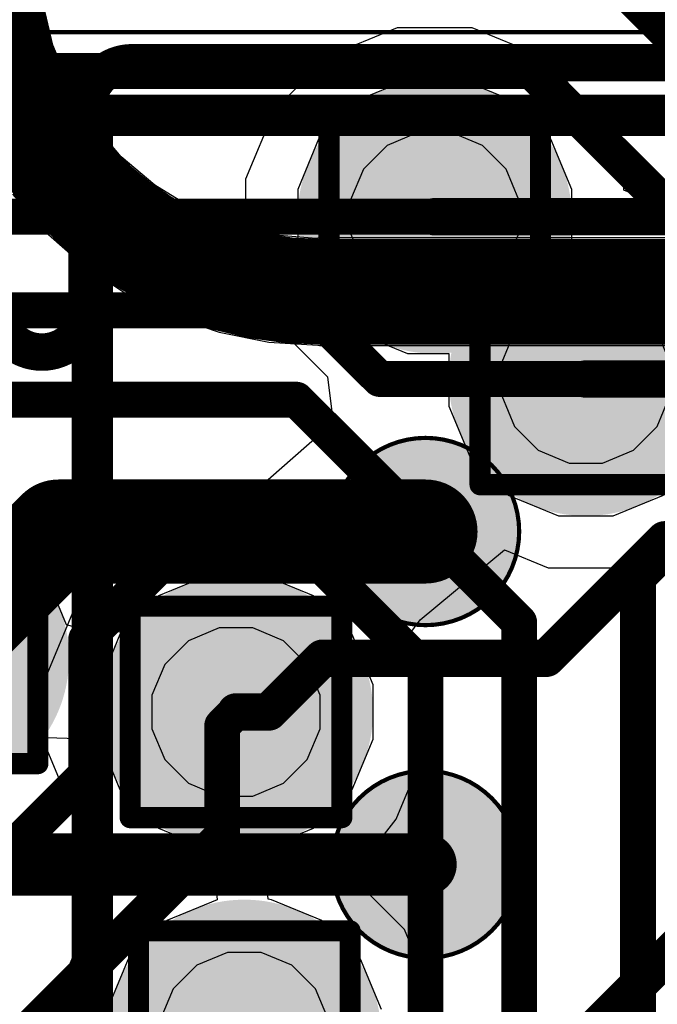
# Model space of a CAD drawing. Header units: inches. Extents: x -6 to 11.2, y -2.2 to 8.3.
# Tile 247 of 256: x 3.011 to 3.0713, y 0.7491 to 0.8423. Entities that reach past the tile are written whole.
import ezdxf

# ---------------------------------------------------------------- set-up
doc = ezdxf.new("R2010")
doc.units = ezdxf.units.IN
doc.header["$MEASUREMENT"] = 0
for name, color, linetype in [('Bottom Comp Body -Top13)-Comp Body -Bot14)', 56, 'Continuous'), ('Bottom Courtyard -Top15)-Courtyard -Bot16)', 56, 'Continuous'), ('Drill Drawing', 1, 'Continuous'), ('Layer  6- Inner', 156, 'Continuous'), ('Layer 1- Top', 1, 'Continuous'), ('Layer 2- GND', 16, 'Continuous'), ('Layer 3- Inner', 16, 'Continuous'), ('Layer 4- Inner', 76, 'Continuous'), ('Layer 5- Inner', 90, 'Continuous'), ('Layer 7- PWR', 76, 'Continuous'), ('Layer 8- Bottom', 5, 'Continuous'), ('Top Overlay', 2, 'Continuous'), ('Top Paste', 8, 'Continuous'), ('Top Solder', 216, 'Continuous'), ('Via Holes', 16, 'Continuous')]:
    doc.layers.add(name, color=color, linetype=linetype)

# ---------------------------------------------------------------- blocks, each defined once
blk = doc.blocks.new('ICC_TFBGA96_8X14_P080_417')
at = {"layer": 'Layer 1- Top'}
h = blk.add_hatch(color=7, dxfattribs=at)
edge = h.paths.add_edge_path()
edge.add_arc((0.125984, -0.204724), 0.00689, 0, 360)
h = blk.add_hatch(color=7, dxfattribs=at)
edge = h.paths.add_edge_path()
edge.add_arc((0.125984, -0.23622), 0.00689, 0, 360)
at = {"layer": 'Top Paste'}
h = blk.add_hatch(color=8, dxfattribs=at)
edge = h.paths.add_edge_path()
edge.add_arc((0.125984, -0.204724), 0.00689, 0, 360)
h = blk.add_hatch(color=8, dxfattribs=at)
edge = h.paths.add_edge_path()
edge.add_arc((0.125984, -0.23622), 0.00689, 0, 360)
at = {"layer": 'Top Solder'}
h = blk.add_hatch(color=216, dxfattribs=at)
edge = h.paths.add_edge_path()
edge.add_arc((0.125984, -0.204724), 0.008858, 0, 360)
h = blk.add_hatch(color=216, dxfattribs=at)
edge = h.paths.add_edge_path()
edge.add_arc((0.125984, -0.23622), 0.008858, 0, 360)
at = {"layer": 'Bottom Comp Body -Top13)-Comp Body -Bot14)'}
for points in [[(0.15748, 0.275591, 0.000394, 0.000394, 0), (0.15748, -0.275591, 0.000394, 0.000394, 0)], [(0.15748, -0.275591, 0.000394, 0.000394, 0), (-0.15748, -0.275591, 0.000394, 0.000394, 0)]]:
    blk.add_lwpolyline(points, format="xyseb", dxfattribs=at)
for points in [[(0.134843, -0.204724, 0.000394, 0.000394, 1), (0.117126, -0.204724, 0.000394, 0.000394, 1)], [(0.117028, -0.204724, 0.000197, 0.000197, 1), (0.117224, -0.204724, 0.000197, 0.000197, 1)], [(0.134744, -0.204724, 0.000197, 0.000197, 1), (0.134941, -0.204724, 0.000197, 0.000197, 1)], [(0.134843, -0.23622, 0.000394, 0.000394, 1), (0.117126, -0.23622, 0.000394, 0.000394, 1)], [(0.117028, -0.23622, 0.000197, 0.000197, 1), (0.117224, -0.23622, 0.000197, 0.000197, 1)], [(0.134744, -0.23622, 0.000197, 0.000197, 1), (0.134941, -0.23622, 0.000197, 0.000197, 1)], [(0.157382, -0.275591, 0.000197, 0.000197, 1), (0.157579, -0.275591, 0.000197, 0.000197, 1)], [(0.157382, -0.275591, 0.000197, 0.000197, 1), (0.157579, -0.275591, 0.000197, 0.000197, 1)]]:
    blk.add_lwpolyline(points, format="xyseb", close=True, dxfattribs=at)
at = {"layer": 'Bottom Courtyard -Top15)-Courtyard -Bot16)'}
blk.add_lwpolyline([(0.165354, -0.283465, 0.000394, 0.000394, 0), (-0.169291, -0.283465, 0.000394, 0.000394, 0)], format="xyseb", dxfattribs=at)
at = {"layer": 'Top Overlay'}
for points in [[(0.15748, 0.275591, 0.003937, 0.003937, 0), (0.15748, -0.275591, 0.003937, 0.003937, 0)], [(0.15748, -0.275591, 0.003937, 0.003937, 0), (-0.15748, -0.275591, 0.003937, 0.003937, 0)]]:
    blk.add_lwpolyline(points, format="xyseb", dxfattribs=at)
blk.add_lwpolyline([(0.156496, -0.275591, 0.001969, 0.001969, 1), (0.158465, -0.275591, 0.001969, 0.001969, 1)], format="xyseb", close=True, dxfattribs=at)
blk.add_lwpolyline([(0.156496, -0.275591, 0.001969, 0.001969, 1), (0.158465, -0.275591, 0.001969, 0.001969, 1)], format="xyseb", close=True, dxfattribs=at)

msp = doc.modelspace()

# ---------------------------------------------------------------- hatches: boundary and pattern name
at = {"layer": 'Layer 1- Top'}
h = msp.add_hatch(color=7, dxfattribs=at)
edge = h.paths.add_edge_path()
edge.add_arc((3.050275, 0.823629), 0.007874, 0, 360)
h = msp.add_hatch(color=7, dxfattribs=at)
edge = h.paths.add_edge_path()
edge.add_arc((3.064561, 0.808275), 0.007874, 0, 360)
h = msp.add_hatch(color=7, dxfattribs=at)
edge = h.paths.add_edge_path()
edge.add_arc((3.03149, 0.776779), 0.007874, 0, 360)
h = msp.add_hatch(color=7, dxfattribs=at)
edge = h.paths.add_edge_path()
edge.add_arc((3.032277, 0.74607), 0.007874, 0, 360)
at = {"layer": 'Layer 2- GND'}
h = msp.add_hatch(color=7, dxfattribs=at)
edge = h.paths.add_edge_path()
edge.add_arc((3.050275, 0.823629), 0.012953, 0, 360)
h = msp.add_hatch(color=7, dxfattribs=at)
edge = h.paths.add_edge_path()
edge.add_arc((3.064561, 0.808275), 0.012953, 0, 360)
h = msp.add_hatch(color=7, dxfattribs=at)
edge = h.paths.add_edge_path()
edge.add_arc((3.03149, 0.776779), 0.012953, 0, 360)
h = msp.add_hatch(color=7, dxfattribs=at)
edge = h.paths.add_edge_path()
edge.add_arc((3.032277, 0.74607), 0.012953, 0, 360)
at = {"layer": 'Layer 3- Inner'}
h = msp.add_hatch(color=7, dxfattribs=at)
edge = h.paths.add_edge_path()
edge.add_arc((3.050275, 0.823629), 0.007874, 0, 360)
h = msp.add_hatch(color=7, dxfattribs=at)
edge = h.paths.add_edge_path()
edge.add_arc((3.064561, 0.808275), 0.007874, 0, 360)
h = msp.add_hatch(color=7, dxfattribs=at)
edge = h.paths.add_edge_path()
edge.add_arc((3.03149, 0.776779), 0.007874, 0, 360)
h = msp.add_hatch(color=7, dxfattribs=at)
edge = h.paths.add_edge_path()
edge.add_arc((3.032277, 0.74607), 0.007874, 0, 360)
at = {"layer": 'Layer 7- PWR'}
h = msp.add_hatch(color=7, dxfattribs=at)
edge = h.paths.add_edge_path()
edge.add_arc((3.050275, 0.823629), 0.012953, 0, 360)
h = msp.add_hatch(color=7, dxfattribs=at)
edge = h.paths.add_edge_path()
edge.add_arc((3.064561, 0.808275), 0.012953, 0, 360)
h = msp.add_hatch(color=7, dxfattribs=at)
edge = h.paths.add_edge_path()
edge.add_arc((3.002756, 0.78189), 0.012953, 0, 360)
h = msp.add_hatch(color=7, dxfattribs=at)
edge = h.paths.add_edge_path()
edge.add_arc((3.03149, 0.776779), 0.012953, 0, 360)
h = msp.add_hatch(color=7, dxfattribs=at)
edge = h.paths.add_edge_path()
edge.add_arc((3.032277, 0.74607), 0.012953, 0, 360)
at = {"layer": 'Layer 8- Bottom'}
h = msp.add_hatch(color=7, dxfattribs=at)
edge = h.paths.add_edge_path()
edge.add_arc((3.050275, 0.823629), 0.007874, 0, 360)
h = msp.add_hatch(color=7, dxfattribs=at)
edge = h.paths.add_edge_path()
edge.add_arc((3.064561, 0.808275), 0.007874, 0, 360)
h = msp.add_hatch(color=7, dxfattribs=at)
edge = h.paths.add_edge_path()
edge.add_arc((3.03149, 0.776779), 0.007874, 0, 360)
h = msp.add_hatch(color=7, dxfattribs=at)
edge = h.paths.add_edge_path()
edge.add_arc((3.032277, 0.74607), 0.007874, 0, 360)
at = {"layer": 'Via Holes'}
h = msp.add_hatch(color=7, dxfattribs=at)
edge = h.paths.add_edge_path()
edge.add_arc((3.050275, 0.823629), 0.002953, 0, 360)
h = msp.add_hatch(color=7, dxfattribs=at)
edge = h.paths.add_edge_path()
edge.add_arc((3.064561, 0.808275), 0.002953, 0, 360)
h = msp.add_hatch(color=7, dxfattribs=at)
edge = h.paths.add_edge_path()
edge.add_arc((3.03149, 0.776779), 0.002953, 0, 360)

# ---------------------------------------------------------------- linework, layer by layer
at = {"layer": 'Drill Drawing'}
for points in [[(3.040275, 0.833629, 0.002, 0.002, 0), (3.060275, 0.833629, 0.002, 0.002, 0)], [(3.040275, 0.813629, 0.002, 0.002, 0), (3.040275, 0.833629, 0.002, 0.002, 0)], [(3.060275, 0.813629, 0.002, 0.002, 0), (3.060275, 0.833629, 0.002, 0.002, 0)], [(3.054561, 0.818275, 0.002, 0.002, 0), (3.074561, 0.818275, 0.002, 0.002, 0)], [(3.054561, 0.798275, 0.002, 0.002, 0), (3.054561, 0.818275, 0.002, 0.002, 0)], [(3.040275, 0.813629, 0.002, 0.002, 0), (3.060275, 0.813629, 0.002, 0.002, 0)], [(3.054561, 0.798275, 0.002, 0.002, 0), (3.074561, 0.798275, 0.002, 0.002, 0)], [(2.992756, 0.79189, 0.002, 0.002, 0), (3.012756, 0.79189, 0.002, 0.002, 0)], [(3.012756, 0.77189, 0.002, 0.002, 0), (3.012756, 0.79189, 0.002, 0.002, 0)], [(3.02149, 0.786779, 0.002, 0.002, 0), (3.04149, 0.786779, 0.002, 0.002, 0)], [(3.02149, 0.766779, 0.002, 0.002, 0), (3.02149, 0.786779, 0.002, 0.002, 0)], [(3.04149, 0.766779, 0.002, 0.002, 0), (3.04149, 0.786779, 0.002, 0.002, 0)], [(2.992756, 0.77189, 0.002, 0.002, 0), (3.012756, 0.77189, 0.002, 0.002, 0)], [(3.02149, 0.766779, 0.002, 0.002, 0), (3.04149, 0.766779, 0.002, 0.002, 0)], [(3.022277, 0.75607, 0.002, 0.002, 0), (3.042277, 0.75607, 0.002, 0.002, 0)], [(3.022277, 0.73607, 0.002, 0.002, 0), (3.022277, 0.75607, 0.002, 0.002, 0)], [(3.042277, 0.73607, 0.002, 0.002, 0), (3.042277, 0.75607, 0.002, 0.002, 0)]]:
    msp.add_lwpolyline(points, format="xyseb", dxfattribs=at)
for points in [[(3.039775, 0.833629, 0.001, 0.001, 1), (3.040775, 0.833629, 0.001, 0.001, 1)], [(3.039775, 0.833629, 0.001, 0.001, 1), (3.040775, 0.833629, 0.001, 0.001, 1)], [(3.059775, 0.833629, 0.001, 0.001, 1), (3.060775, 0.833629, 0.001, 0.001, 1)], [(3.059775, 0.833629, 0.001, 0.001, 1), (3.060775, 0.833629, 0.001, 0.001, 1)], [(3.054061, 0.818275, 0.001, 0.001, 1), (3.055061, 0.818275, 0.001, 0.001, 1)], [(3.054061, 0.818275, 0.001, 0.001, 1), (3.055061, 0.818275, 0.001, 0.001, 1)], [(3.039775, 0.813629, 0.001, 0.001, 1), (3.040775, 0.813629, 0.001, 0.001, 1)], [(3.039775, 0.813629, 0.001, 0.001, 1), (3.040775, 0.813629, 0.001, 0.001, 1)], [(3.059775, 0.813629, 0.001, 0.001, 1), (3.060775, 0.813629, 0.001, 0.001, 1)], [(3.059775, 0.813629, 0.001, 0.001, 1), (3.060775, 0.813629, 0.001, 0.001, 1)], [(3.054061, 0.798275, 0.001, 0.001, 1), (3.055061, 0.798275, 0.001, 0.001, 1)], [(3.054061, 0.798275, 0.001, 0.001, 1), (3.055061, 0.798275, 0.001, 0.001, 1)], [(3.012256, 0.79189, 0.001, 0.001, 1), (3.013256, 0.79189, 0.001, 0.001, 1)], [(3.012256, 0.79189, 0.001, 0.001, 1), (3.013256, 0.79189, 0.001, 0.001, 1)], [(3.02099, 0.786779, 0.001, 0.001, 1), (3.02199, 0.786779, 0.001, 0.001, 1)], [(3.02099, 0.786779, 0.001, 0.001, 1), (3.02199, 0.786779, 0.001, 0.001, 1)], [(3.04099, 0.786779, 0.001, 0.001, 1), (3.04199, 0.786779, 0.001, 0.001, 1)], [(3.04099, 0.786779, 0.001, 0.001, 1), (3.04199, 0.786779, 0.001, 0.001, 1)], [(3.012256, 0.77189, 0.001, 0.001, 1), (3.013256, 0.77189, 0.001, 0.001, 1)], [(3.012256, 0.77189, 0.001, 0.001, 1), (3.013256, 0.77189, 0.001, 0.001, 1)], [(3.02099, 0.766779, 0.001, 0.001, 1), (3.02199, 0.766779, 0.001, 0.001, 1)], [(3.02099, 0.766779, 0.001, 0.001, 1), (3.02199, 0.766779, 0.001, 0.001, 1)], [(3.04099, 0.766779, 0.001, 0.001, 1), (3.04199, 0.766779, 0.001, 0.001, 1)], [(3.04099, 0.766779, 0.001, 0.001, 1), (3.04199, 0.766779, 0.001, 0.001, 1)], [(3.021777, 0.75607, 0.001, 0.001, 1), (3.022777, 0.75607, 0.001, 0.001, 1)], [(3.021777, 0.75607, 0.001, 0.001, 1), (3.022777, 0.75607, 0.001, 0.001, 1)], [(3.041777, 0.75607, 0.001, 0.001, 1), (3.042777, 0.75607, 0.001, 0.001, 1)], [(3.041777, 0.75607, 0.001, 0.001, 1), (3.042777, 0.75607, 0.001, 0.001, 1)]]:
    msp.add_lwpolyline(points, format="xyseb", close=True, dxfattribs=at)
at = {"layer": 'Layer  6- Inner'}
for p, q in [((3.047699, 0.836582), (3.042938, 0.83461)), ((3.052852, 0.836582), (3.047699, 0.836582)), ((3.057612, 0.83461), (3.052852, 0.836582)), ((3.042938, 0.83461), (3.039295, 0.830966)), ((3.061256, 0.830966), (3.057612, 0.83461)), ((3.039295, 0.830966), (3.037323, 0.826205)), ((3.063228, 0.826205), (3.061256, 0.830966)), ((3.037323, 0.826205), (3.037323, 0.821052)), ((3.063228, 0.821227), (3.063228, 0.826205)), ((3.037323, 0.821052), (3.039295, 0.816292)), ((3.067137, 0.821227), (3.063228, 0.821227)), ((3.071898, 0.819256), (3.067137, 0.821227)), ((3.039295, 0.816292), (3.042938, 0.812648)), ((3.042938, 0.812648), (3.047699, 0.810676)), ((3.047699, 0.810676), (3.051608, 0.810676)), ((3.051608, 0.810676), (3.051608, 0.805698)), ((3.051608, 0.805698), (3.05358, 0.800938)), ((3.05358, 0.800938), (3.057224, 0.797294)), ((3.057224, 0.797294), (3.061984, 0.795322)), ((3.067137, 0.795322), (3.071898, 0.797294)), ((3.061984, 0.795322), (3.067137, 0.795322)), ((3.013737, 0.789227), (3.010093, 0.792871)), ((3.015475, 0.785029), (3.013737, 0.789227)), ((3.028913, 0.789731), (3.024153, 0.787759)), ((3.034066, 0.789731), (3.028913, 0.789731)), ((3.038827, 0.787759), (3.034066, 0.789731)), ((3.024153, 0.787759), (3.020709, 0.784315)), ((3.04247, 0.784116), (3.038827, 0.787759)), ((3.017716, 0.784406), (3.015475, 0.785029)), ((3.020709, 0.784315), (3.017716, 0.784406)), ((3.044442, 0.779355), (3.04247, 0.784116)), ((3.044442, 0.774202), (3.044442, 0.779355)), ((3.010093, 0.770909), (3.013537, 0.774353)), ((3.013537, 0.774353), (3.016529, 0.774263)), ((3.016529, 0.774263), (3.01877, 0.773639)), ((3.04247, 0.769442), (3.044442, 0.774202)), ((3.01877, 0.773639), (3.020509, 0.769442)), ((3.020509, 0.769442), (3.024153, 0.765798)), ((3.038827, 0.765798), (3.04247, 0.769442)), ((3.024153, 0.765798), (3.028913, 0.763826)), ((3.034066, 0.763826), (3.038827, 0.765798)), ((3.028913, 0.763826), (3.029229, 0.763791)), ((3.029229, 0.763791), (3.029229, 0.763791)), ((3.029229, 0.763791), (3.029229, 0.763791)), ((3.029229, 0.763791), (3.0297, 0.759023)), ((3.034538, 0.759057), (3.034066, 0.763826)), ((3.0297, 0.759023), (3.02494, 0.757051)), ((3.034854, 0.759023), (3.034538, 0.759057)), ((3.034538, 0.759057), (3.034538, 0.759057)), ((3.034538, 0.759057), (3.034538, 0.759057)), ((3.039614, 0.757051), (3.034854, 0.759023)), ((3.02494, 0.757051), (3.021296, 0.753407)), ((3.043258, 0.753407), (3.039614, 0.757051)), ((3.021296, 0.753407), (3.019324, 0.748646)), ((3.04523, 0.748646), (3.043258, 0.753407))]:
    msp.add_line(p, q, dxfattribs=at)
msp.add_lwpolyline([(3.025591, 0.761811, 0.003386, 0.003386, 0), (3.038976, 0.762205, 0.003386, 0.003386, 0)], format="xyseb", dxfattribs=at)
for points in [[(3.03813, 0.762205, 0.001693, 0.001693, 1), (3.039823, 0.762205, 0.001693, 0.001693, 1)], [(3.024744, 0.761811, 0.001693, 0.001693, 1), (3.026437, 0.761811, 0.001693, 0.001693, 1)]]:
    msp.add_lwpolyline(points, format="xyseb", close=True, dxfattribs=at)
at = {"layer": 'Layer 1- Top'}
for points in [[(3.017415, 0.833924, 0.003543, 0.003543, -0.414214), (3.021687, 0.838196, 0.003543, 0.003543, 0)], [(3.021687, 0.838196, 0.003543, 0.003543, 0), (3.029718, 0.838196, 0.003543, 0.003543, 0)], [(3.029718, 0.838196, 0.003543, 0.003543, 0), (3.092842, 0.838196, 0.003543, 0.003543, 0)], [(3.017415, 0.815094, 0.003543, 0.003543, 0), (3.017415, 0.833924, 0.003543, 0.003543, 0)], [(3.050275, 0.823629, 0.003543, 0.003543, 0), (3.097833, 0.823629, 0.003543, 0.003543, 0)], [(3.013144, 0.810823, 0.003543, 0.003543, -0.414214), (3.008872, 0.815094, 0.003543, 0.003543, 0)], [(3.017415, 0.815094, 0.003543, 0.003543, -0.414214), (3.013144, 0.810823, 0.003543, 0.003543, 0)], [(3.013144, 0.810823, 0.003543, 0.003543, 0), (3.013144, 0.810823, 0.003543, 0.003543, 0)], [(3.064561, 0.808275, 0.003543, 0.003543, 0), (3.088823, 0.808275, 0.003543, 0.003543, 0)], [(3.002756, 0.78189, 0.009843, 0.009843, 0), (3.014716, 0.79385, 0.009843, 0.009843, 0)], [(3.014716, 0.79385, 0.009843, 0.009843, 0), (3.049403, 0.79385, 0.009843, 0.009843, 0)], [(3.060828, 0.781862, 0.003543, 0.003543, 0), (3.072028, 0.793062, 0.003543, 0.003543, 0)], [(3.072028, 0.793062, 0.003543, 0.003543, 0), (3.080112, 0.793062, 0.003543, 0.003543, 0)], [(3.034585, 0.776779, 0.003543, 0.003543, 0), (3.039668, 0.781862, 0.003543, 0.003543, 0)], [(3.039668, 0.781862, 0.003543, 0.003543, 0), (3.060828, 0.781862, 0.003543, 0.003543, 0)], [(3.03149, 0.776779, 0.003543, 0.003543, 0), (3.034585, 0.776779, 0.003543, 0.003543, 0)], [(2.988961, 0.762354, 0.005906, 0.005906, 0), (3.049403, 0.762354, 0.005906, 0.005906, 0)], [(3.064615, 0.74607, 0.003543, 0.003543, 0), (3.080899, 0.762354, 0.003543, 0.003543, 0)]]:
    msp.add_lwpolyline(points, format="xyseb", dxfattribs=at)
for points in [[(3.020801, 0.838196, 0.001772, 0.001772, 1), (3.022573, 0.838196, 0.001772, 0.001772, 1)], [(3.020801, 0.838196, 0.001772, 0.001772, 1), (3.022573, 0.838196, 0.001772, 0.001772, 1)], [(3.028832, 0.838196, 0.001772, 0.001772, 1), (3.030604, 0.838196, 0.001772, 0.001772, 1)], [(3.028832, 0.838196, 0.001772, 0.001772, 1), (3.030604, 0.838196, 0.001772, 0.001772, 1)], [(3.01653, 0.833924, 0.001772, 0.001772, 1), (3.018301, 0.833924, 0.001772, 0.001772, 1)], [(3.01653, 0.833924, 0.001772, 0.001772, 1), (3.018301, 0.833924, 0.001772, 0.001772, 1)], [(3.04939, 0.823629, 0.001772, 0.001772, 1), (3.051161, 0.823629, 0.001772, 0.001772, 1)], [(3.01653, 0.815094, 0.001772, 0.001772, 1), (3.018301, 0.815094, 0.001772, 0.001772, 1)], [(3.01653, 0.815094, 0.001772, 0.001772, 1), (3.018301, 0.815094, 0.001772, 0.001772, 1)], [(3.012258, 0.810823, 0.001772, 0.001772, 1), (3.014029, 0.810823, 0.001772, 0.001772, 1)], [(3.012258, 0.810823, 0.001772, 0.001772, 1), (3.01403, 0.810823, 0.001772, 0.001772, 1)], [(3.012258, 0.810823, 0.001772, 0.001772, 1), (3.01403, 0.810823, 0.001772, 0.001772, 1)], [(3.012258, 0.810823, 0.001772, 0.001772, 1), (3.014029, 0.810823, 0.001772, 0.001772, 1)], [(3.063675, 0.808275, 0.001772, 0.001772, 1), (3.065446, 0.808275, 0.001772, 0.001772, 1)], [(3.012255, 0.79385, 0.004921, 0.004921, 1), (3.017176, 0.79385, 0.004921, 0.004921, 1)], [(3.012255, 0.79385, 0.004921, 0.004921, 1), (3.017176, 0.79385, 0.004921, 0.004921, 1)], [(3.046942, 0.79385, 0.004921, 0.004921, 1), (3.051864, 0.79385, 0.004921, 0.004921, 1)], [(3.071142, 0.793062, 0.001772, 0.001772, 1), (3.072914, 0.793062, 0.001772, 0.001772, 1)], [(3.071142, 0.793062, 0.001772, 0.001772, 1), (3.072914, 0.793062, 0.001772, 0.001772, 1)], [(3.038782, 0.781862, 0.001772, 0.001772, 1), (3.040554, 0.781862, 0.001772, 0.001772, 1)], [(3.038782, 0.781862, 0.001772, 0.001772, 1), (3.040554, 0.781862, 0.001772, 0.001772, 1)], [(3.059942, 0.781862, 0.001772, 0.001772, 1), (3.061714, 0.781862, 0.001772, 0.001772, 1)], [(3.059942, 0.781862, 0.001772, 0.001772, 1), (3.061714, 0.781862, 0.001772, 0.001772, 1)], [(3.030604, 0.776779, 0.001772, 0.001772, 1), (3.032376, 0.776779, 0.001772, 0.001772, 1)], [(3.033699, 0.776779, 0.001772, 0.001772, 1), (3.03547, 0.776779, 0.001772, 0.001772, 1)], [(3.033699, 0.776779, 0.001772, 0.001772, 1), (3.03547, 0.776779, 0.001772, 0.001772, 1)], [(3.047927, 0.762354, 0.002953, 0.002953, 1), (3.050879, 0.762354, 0.002953, 0.002953, 1)]]:
    msp.add_lwpolyline(points, format="xyseb", close=True, dxfattribs=at)
at = {"layer": 'Layer 3- Inner'}
for points in [[(3.066488, 0.846758, 0.003386, 0.003386, 0), (3.087413, 0.825833, 0.003386, 0.003386, 0)], [(2.999206, 0.837409, 0.003386, 0.003386, 0), (3.059442, 0.837409, 0.003386, 0.003386, 0)], [(3.059442, 0.837409, 0.003386, 0.003386, 0), (3.079915, 0.816936, 0.003386, 0.003386, 0)], [(2.998776, 0.823629, 0.003386, 0.003386, 0), (3.050275, 0.823629, 0.003386, 0.003386, 0)], [(3.003143, 0.814771, 0.003386, 0.003386, 0), (3.038576, 0.814771, 0.003386, 0.003386, 0)], [(3.038576, 0.814771, 0.003386, 0.003386, 0), (3.045072, 0.808275, 0.003386, 0.003386, 0)], [(3.045072, 0.808275, 0.003386, 0.003386, 0), (3.064561, 0.808275, 0.003386, 0.003386, 0)], [(3.005482, 0.806324, 0.003386, 0.003386, 0), (3.037191, 0.806324, 0.003386, 0.003386, 0)], [(3.037191, 0.806324, 0.003386, 0.003386, 0), (3.058261, 0.785253, 0.003386, 0.003386, 0)], [(3.069492, 0.789495, 0.003386, 0.003386, 0), (3.079915, 0.799918, 0.003386, 0.003386, 0)], [(3.017324, 0.783676, 0.003386, 0.003386, 0), (3.024797, 0.791149, 0.003386, 0.003386, 0)], [(3.024797, 0.791149, 0.003386, 0.003386, 0), (3.039058, 0.791149, 0.003386, 0.003386, 0)], [(3.039058, 0.791149, 0.003386, 0.003386, 0), (3.049403, 0.780803, 0.003386, 0.003386, 0)], [(3.069492, 0.710036, 0.003386, 0.003386, 0), (3.069492, 0.789495, 0.003386, 0.003386, 0)], [(3.058261, 0.704534, 0.003386, 0.003386, 0), (3.058261, 0.785253, 0.003386, 0.003386, 0)], [(3.017324, 0.770881, 0.003386, 0.003386, 0), (3.017324, 0.783676, 0.003386, 0.003386, 0)], [(3.049403, 0.709372, 0.003386, 0.003386, 0), (3.049403, 0.780803, 0.003386, 0.003386, 0)], [(3.030178, 0.775467, 0.003386, 0.003386, 0), (3.03149, 0.776779, 0.003386, 0.003386, 0)], [(3.030178, 0.765034, 0.003386, 0.003386, 0), (3.030178, 0.775467, 0.003386, 0.003386, 0)], [(2.943104, 0.696661, 0.003386, 0.003386, 0), (3.017324, 0.770881, 0.003386, 0.003386, 0)], [(2.977061, 0.711916, 0.003386, 0.003386, 0), (3.030178, 0.765034, 0.003386, 0.003386, 0)]]:
    msp.add_lwpolyline(points, format="xyseb", dxfattribs=at)
for points in [[(3.058596, 0.837409, 0.001693, 0.001693, 1), (3.060289, 0.837409, 0.001693, 0.001693, 1)], [(3.058596, 0.837409, 0.001693, 0.001693, 1), (3.060289, 0.837409, 0.001693, 0.001693, 1)], [(3.049429, 0.823629, 0.001693, 0.001693, 1), (3.051122, 0.823629, 0.001693, 0.001693, 1)], [(3.03773, 0.814771, 0.001693, 0.001693, 1), (3.039423, 0.814771, 0.001693, 0.001693, 1)], [(3.03773, 0.814771, 0.001693, 0.001693, 1), (3.039423, 0.814771, 0.001693, 0.001693, 1)], [(3.044226, 0.808275, 0.001693, 0.001693, 1), (3.045919, 0.808275, 0.001693, 0.001693, 1)], [(3.044226, 0.808275, 0.001693, 0.001693, 1), (3.045919, 0.808275, 0.001693, 0.001693, 1)], [(3.063714, 0.808275, 0.001693, 0.001693, 1), (3.065407, 0.808275, 0.001693, 0.001693, 1)], [(3.036344, 0.806324, 0.001693, 0.001693, 1), (3.038037, 0.806324, 0.001693, 0.001693, 1)], [(3.036344, 0.806324, 0.001693, 0.001693, 1), (3.038037, 0.806324, 0.001693, 0.001693, 1)], [(3.02395, 0.791149, 0.001693, 0.001693, 1), (3.025643, 0.791149, 0.001693, 0.001693, 1)], [(3.02395, 0.791149, 0.001693, 0.001693, 1), (3.025643, 0.791149, 0.001693, 0.001693, 1)], [(3.038212, 0.791149, 0.001693, 0.001693, 1), (3.039904, 0.791149, 0.001693, 0.001693, 1)], [(3.038212, 0.791149, 0.001693, 0.001693, 1), (3.039904, 0.791149, 0.001693, 0.001693, 1)], [(3.068646, 0.789495, 0.001693, 0.001693, 1), (3.070338, 0.789495, 0.001693, 0.001693, 1)], [(3.068646, 0.789495, 0.001693, 0.001693, 1), (3.070338, 0.789495, 0.001693, 0.001693, 1)], [(3.057415, 0.785253, 0.001693, 0.001693, 1), (3.059108, 0.785253, 0.001693, 0.001693, 1)], [(3.057415, 0.785253, 0.001693, 0.001693, 1), (3.059108, 0.785253, 0.001693, 0.001693, 1)], [(3.016478, 0.783676, 0.001693, 0.001693, 1), (3.01817, 0.783676, 0.001693, 0.001693, 1)], [(3.016478, 0.783676, 0.001693, 0.001693, 1), (3.01817, 0.783676, 0.001693, 0.001693, 1)], [(3.048557, 0.780803, 0.001693, 0.001693, 1), (3.05025, 0.780803, 0.001693, 0.001693, 1)], [(3.048557, 0.780803, 0.001693, 0.001693, 1), (3.05025, 0.780803, 0.001693, 0.001693, 1)], [(3.030643, 0.776779, 0.001693, 0.001693, 1), (3.032336, 0.776779, 0.001693, 0.001693, 1)], [(3.029332, 0.775467, 0.001693, 0.001693, 1), (3.031024, 0.775467, 0.001693, 0.001693, 1)], [(3.029332, 0.775467, 0.001693, 0.001693, 1), (3.031024, 0.775467, 0.001693, 0.001693, 1)], [(3.016478, 0.770881, 0.001693, 0.001693, 1), (3.01817, 0.770881, 0.001693, 0.001693, 1)], [(3.016478, 0.770881, 0.001693, 0.001693, 1), (3.01817, 0.770881, 0.001693, 0.001693, 1)], [(3.029332, 0.765034, 0.001693, 0.001693, 1), (3.031024, 0.765034, 0.001693, 0.001693, 1)], [(3.029332, 0.765034, 0.001693, 0.001693, 1), (3.031024, 0.765034, 0.001693, 0.001693, 1)]]:
    msp.add_lwpolyline(points, format="xyseb", close=True, dxfattribs=at)
at = {"layer": 'Layer 4- Inner'}
for p, q in [((3.048694, 0.831582), (3.045771, 0.830371)), ((3.051857, 0.831582), (3.048694, 0.831582)), ((3.05478, 0.830371), (3.051857, 0.831582)), ((3.045771, 0.830371), (3.043533, 0.828134)), ((3.057017, 0.828134), (3.05478, 0.830371)), ((3.043533, 0.828134), (3.042323, 0.825211)), ((3.058228, 0.825211), (3.057017, 0.828134)), ((3.042323, 0.825211), (3.042323, 0.822047)), ((3.058228, 0.822047), (3.058228, 0.825211)), ((3.042323, 0.822047), (3.043533, 0.819124)), ((3.057017, 0.819124), (3.058228, 0.822047)), ((3.043533, 0.819124), (3.045771, 0.816887)), ((3.05478, 0.816887), (3.057017, 0.819124)), ((3.045771, 0.816887), (3.048694, 0.815676)), ((3.051857, 0.815676), (3.05478, 0.816887)), ((3.062979, 0.816227), (3.060056, 0.815017)), ((3.066143, 0.816227), (3.062979, 0.816227)), ((3.069065, 0.815017), (3.066143, 0.816227)), ((3.048694, 0.815676), (3.051857, 0.815676)), ((3.060056, 0.815017), (3.057819, 0.812779)), ((3.071303, 0.812779), (3.069065, 0.815017)), ((3.057819, 0.812779), (3.056608, 0.809857)), ((3.072513, 0.809857), (3.071303, 0.812779)), ((3.056608, 0.809857), (3.056608, 0.806693)), ((3.056608, 0.806693), (3.057819, 0.80377)), ((3.071303, 0.80377), (3.072513, 0.806693)), ((3.057819, 0.80377), (3.060056, 0.801533)), ((3.069065, 0.801533), (3.071303, 0.80377)), ((3.060056, 0.801533), (3.062979, 0.800322)), ((3.066143, 0.800322), (3.069065, 0.801533)), ((3.062979, 0.800322), (3.066143, 0.800322)), ((3.029908, 0.784731), (3.026985, 0.783521)), ((3.033072, 0.784731), (3.029908, 0.784731)), ((3.035995, 0.783521), (3.033072, 0.784731)), ((3.026985, 0.783521), (3.024748, 0.781283)), ((3.038232, 0.781283), (3.035995, 0.783521)), ((3.024748, 0.781283), (3.023537, 0.778361)), ((3.039442, 0.778361), (3.038232, 0.781283)), ((3.023537, 0.778361), (3.023537, 0.775197)), ((3.039442, 0.775197), (3.039442, 0.778361)), ((3.023537, 0.775197), (3.024748, 0.772274)), ((3.038232, 0.772274), (3.039442, 0.775197)), ((3.024748, 0.772274), (3.026985, 0.770037)), ((3.035995, 0.770037), (3.038232, 0.772274)), ((3.026985, 0.770037), (3.029908, 0.768826)), ((3.033072, 0.768826), (3.035995, 0.770037)), ((3.029908, 0.768826), (3.033072, 0.768826)), ((3.030695, 0.754023), (3.027772, 0.752812)), ((3.033859, 0.754023), (3.030695, 0.754023)), ((3.036782, 0.752812), (3.033859, 0.754023)), ((3.027772, 0.752812), (3.025535, 0.750575)), ((3.039019, 0.750575), (3.036782, 0.752812)), ((3.025535, 0.750575), (3.024324, 0.747652)), ((3.04023, 0.747652), (3.039019, 0.750575))]:
    msp.add_line(p, q, dxfattribs=at)
at = {"layer": 'Layer 5- Inner'}
for p, q in [((3.047699, 0.836582), (3.042938, 0.83461)), ((3.052852, 0.836582), (3.047699, 0.836582)), ((3.057612, 0.83461), (3.052852, 0.836582)), ((3.042938, 0.83461), (3.039295, 0.830966)), ((3.061256, 0.830966), (3.057612, 0.83461)), ((3.039295, 0.830966), (3.037323, 0.826205)), ((3.063228, 0.826205), (3.061256, 0.830966)), ((3.037323, 0.826205), (3.037323, 0.821052)), ((3.063228, 0.821227), (3.063228, 0.826205)), ((3.037323, 0.821052), (3.039295, 0.816292)), ((3.067137, 0.821227), (3.063228, 0.821227)), ((3.071898, 0.819256), (3.067137, 0.821227)), ((3.039295, 0.816292), (3.042938, 0.812648)), ((3.042938, 0.812648), (3.047699, 0.810676)), ((3.047699, 0.810676), (3.051608, 0.810676)), ((3.051608, 0.810676), (3.051608, 0.805698)), ((3.051608, 0.805698), (3.05358, 0.800938)), ((3.05358, 0.800938), (3.057224, 0.797294)), ((3.057224, 0.797294), (3.061984, 0.795322)), ((3.067137, 0.795322), (3.071898, 0.797294)), ((3.061984, 0.795322), (3.067137, 0.795322)), ((3.028913, 0.789731), (3.024153, 0.787759)), ((3.034066, 0.789731), (3.028913, 0.789731)), ((3.038827, 0.787759), (3.034066, 0.789731)), ((3.024153, 0.787759), (3.020509, 0.784116)), ((3.04247, 0.784116), (3.038827, 0.787759)), ((3.020509, 0.784116), (3.018537, 0.779355)), ((3.044442, 0.779355), (3.04247, 0.784116)), ((3.018537, 0.779355), (3.018537, 0.774202)), ((3.044442, 0.774202), (3.044442, 0.779355)), ((3.018537, 0.774202), (3.020509, 0.769442)), ((3.04247, 0.769442), (3.044442, 0.774202)), ((3.020509, 0.769442), (3.024153, 0.765798)), ((3.038827, 0.765798), (3.04247, 0.769442)), ((3.024153, 0.765798), (3.028913, 0.763826)), ((3.034066, 0.763826), (3.038827, 0.765798)), ((3.028913, 0.763826), (3.029229, 0.763791)), ((3.029229, 0.763791), (3.029229, 0.763791)), ((3.029229, 0.763791), (3.029229, 0.763791)), ((3.029229, 0.763791), (3.0297, 0.759023)), ((3.034538, 0.759057), (3.034066, 0.763826)), ((3.0297, 0.759023), (3.02494, 0.757051)), ((3.034854, 0.759023), (3.034538, 0.759057)), ((3.034538, 0.759057), (3.034538, 0.759057)), ((3.034538, 0.759057), (3.034538, 0.759057)), ((3.039614, 0.757051), (3.034854, 0.759023)), ((3.02494, 0.757051), (3.021296, 0.753407)), ((3.043258, 0.753407), (3.039614, 0.757051)), ((3.021296, 0.753407), (3.019324, 0.748646)), ((3.04523, 0.748646), (3.043258, 0.753407))]:
    msp.add_line(p, q, dxfattribs=at)
msp.add_lwpolyline([(3.026378, 0.761417, 0.003386, 0.003386, 0), (3.038583, 0.761811, 0.003386, 0.003386, 0)], format="xyseb", dxfattribs=at)
for points in [[(3.025532, 0.761417, 0.001693, 0.001693, 1), (3.027224, 0.761417, 0.001693, 0.001693, 1)], [(3.037736, 0.761811, 0.001693, 0.001693, 1), (3.039429, 0.761811, 0.001693, 0.001693, 1)]]:
    msp.add_lwpolyline(points, format="xyseb", close=True, dxfattribs=at)
at = {"layer": 'Layer 7- PWR'}
for p, q in [((3.014188, 0.839849), (3.013218, 0.843889)), ((3.015778, 0.836011), (3.014188, 0.839849)), ((3.017949, 0.832468), (3.015778, 0.836011)), ((3.020647, 0.829309), (3.017949, 0.832468)), ((3.023807, 0.826611), (3.020647, 0.829309)), ((3.02735, 0.82444), (3.023807, 0.826611)), ((3.010354, 0.825766), (3.013508, 0.822169)), ((3.031188, 0.82285), (3.02735, 0.82444)), ((3.035228, 0.82188), (3.031188, 0.82285)), ((3.013508, 0.822169), (3.017105, 0.819015)), ((3.039083, 0.821576), (3.035228, 0.82188)), ((3.03937, 0.821633), (3.039083, 0.821576)), ((3.067716, 0.821633), (3.03937, 0.821633)), ((3.067717, 0.821633), (3.067716, 0.821633)), ((3.663779, 0.821633), (3.067717, 0.821633)), ((3.017105, 0.819015), (3.021083, 0.816357)), ((3.021083, 0.816357), (3.025374, 0.814241)), ((3.025374, 0.814241), (3.029904, 0.812703)), ((3.029904, 0.812703), (3.034596, 0.81177)), ((3.034596, 0.81177), (3.039222, 0.811467)), ((3.039222, 0.811467), (3.03937, 0.811437)), ((3.03937, 0.811437), (3.067322, 0.811437)), ((3.067322, 0.811437), (3.067323, 0.811437)), ((3.067323, 0.811437), (3.663779, 0.811437))]:
    msp.add_line(p, q, dxfattribs=at)
for points in [[(3.03937, 0.816535, 0.01, 0.01, -0.414214), (3.007874, 0.848032, 0.01, 0.01, 0)], [(3.03937, 0.816535, 0.01, 0.01, 0), (3.067716, 0.816535, 0.01, 0.01, 0)], [(3.067323, 0.816535, 0.01, 0.01, 0), (3.663779, 0.816535, 0.01, 0.01, 0)]]:
    msp.add_lwpolyline(points, format="xyseb", dxfattribs=at)
for points in [[(3.03687, 0.816535, 0.005, 0.005, 1), (3.04187, 0.816535, 0.005, 0.005, 1)], [(3.03687, 0.816535, 0.005, 0.005, 1), (3.04187, 0.816535, 0.005, 0.005, 1)], [(3.064823, 0.816535, 0.005, 0.005, 1), (3.069823, 0.816535, 0.005, 0.005, 1)], [(3.065217, 0.816535, 0.005, 0.005, 1), (3.070216, 0.816535, 0.005, 0.005, 1)]]:
    msp.add_lwpolyline(points, format="xyseb", close=True, dxfattribs=at)
at = {"layer": 'Layer 8- Bottom'}
for p, q in [((3.04672, 0.841503), (3.040151, 0.838782)), ((3.053831, 0.841503), (3.04672, 0.841503)), ((3.0604, 0.838782), (3.053831, 0.841503)), ((3.040151, 0.838782), (3.035122, 0.833754)), ((3.065428, 0.833754), (3.0604, 0.838782)), ((3.035122, 0.833754), (3.032401, 0.827184)), ((3.068149, 0.827184), (3.065428, 0.833754)), ((3.032401, 0.827184), (3.032401, 0.820074)), ((3.068149, 0.826135), (3.068149, 0.827184)), ((3.074685, 0.823428), (3.068149, 0.826135)), ((3.032401, 0.820074), (3.035122, 0.813504)), ((3.035122, 0.813504), (3.040151, 0.808476)), ((3.040151, 0.808476), (3.040539, 0.805161)), ((3.040539, 0.805161), (3.039447, 0.803071)), ((3.039447, 0.803071), (3.02988, 0.794653)), ((3.027934, 0.794653), (3.021365, 0.791932)), ((3.02988, 0.794653), (3.027934, 0.794653)), ((3.068116, 0.790401), (3.074685, 0.793122)), ((3.021365, 0.791932), (3.016337, 0.786903)), ((3.048888, 0.785508), (3.05686, 0.792118)), ((3.05686, 0.792118), (3.061005, 0.790401)), ((3.061005, 0.790401), (3.068116, 0.790401)), ((3.016337, 0.786903), (3.013616, 0.780334)), ((3.047825, 0.784049), (3.048888, 0.785508)), ((3.049364, 0.780334), (3.047825, 0.784049)), ((3.013616, 0.780334), (3.013616, 0.773223)), ((3.049364, 0.773223), (3.049364, 0.780334)), ((3.013616, 0.773223), (3.016337, 0.766654)), ((3.046643, 0.766654), (3.049364, 0.773223)), ((3.016337, 0.766654), (3.021365, 0.761626)), ((3.042402, 0.761223), (3.046643, 0.766654)), ((3.021365, 0.761626), (3.017124, 0.756195)), ((3.04743, 0.756195), (3.042402, 0.761223)), ((3.017124, 0.756195), (3.014403, 0.749625)), ((3.050151, 0.749625), (3.04743, 0.756195)), ((3.014403, 0.749625), (3.014403, 0.742514)), ((3.050151, 0.742514), (3.050151, 0.749625))]:
    msp.add_line(p, q, dxfattribs=at)

# ---------------------------------------------------------------- block references
at = {"rotation": 180}
msp.add_blockref('ICC_TFBGA96_8X14_P080_417', (3.175387, 0.557629), dxfattribs=at)

doc.saveas('drawing.dxf')
